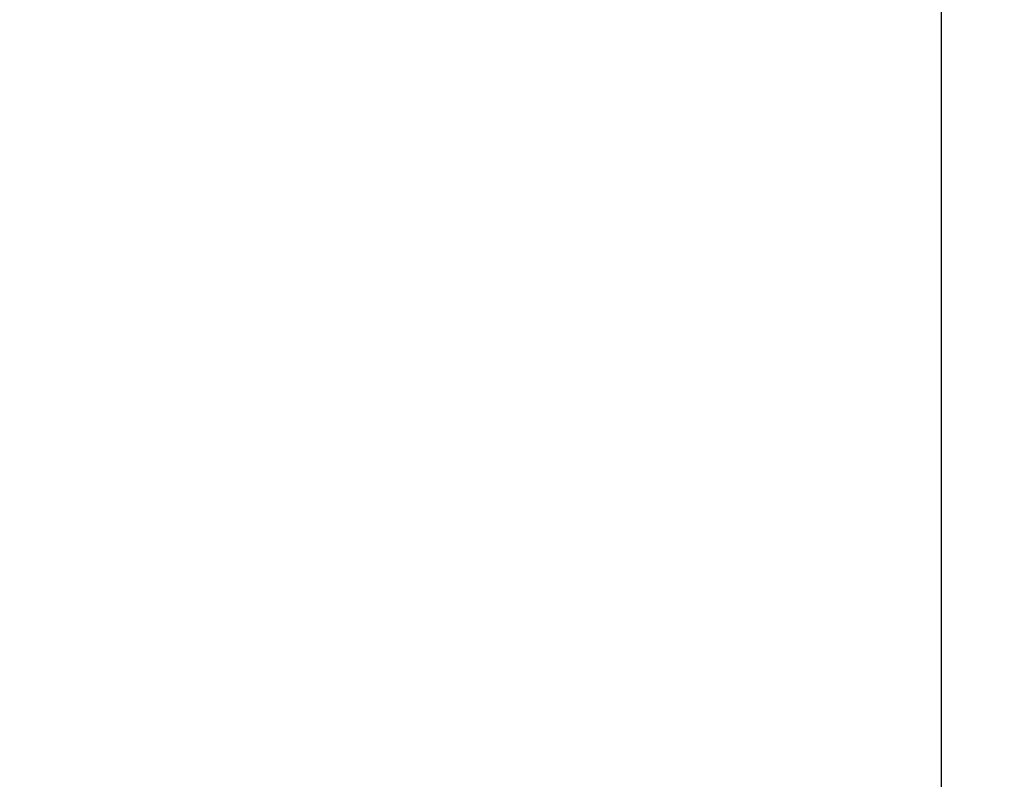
# Model space of a CAD drawing. Header units: inches. Extents: x -77 to 299, y -110 to 144.
# Tile 58 of 138: x 5.63268 to 5.64257, y -38.97022 to -38.9626. Entities that reach past the tile are written whole.
import ezdxf

# ---------------------------------------------------------------- set-up
doc = ezdxf.new("R2010")
doc.units = ezdxf.units.IN
doc.header["$MEASUREMENT"] = 0
doc.layers.get('DEFPOINTS').update_dxf_attribs({"color": 8})
doc.layers.add('MFB-M-S', color=8, linetype='Continuous')
doc.layers.add('SVD-M-D', color=42, linetype='Continuous')
doc.styles.get("Standard").update_dxf_attribs({"font": 'txt.shx'})
doc.dimstyles.get("Standard").update_dxf_attribs({"dimtxt": 0.18, "dimasz": 0.18, "dimexe": 0.18, "dimexo": 0.0625, "dimgap": 0.09, "dimtad": 0, "dimtih": 1, "dimtoh": 1, "dimdec": 4, "dimzin": 0, "dimdsep": 46, "dimtxsty": 'Standard', "dimcen": 0.09, "dimadec": 0, "dimazin": 0, "dimtfac": 1, "dimtdec": 4, "dimtofl": 0, "dimtmove": 0, "dimatfit": 3, "dimfxl": 0, "dimtolj": 1, "dimtzin": 0, "dimarcsym": 0})

# ---------------------------------------------------------------- blocks, each defined once
blk = doc.blocks.new('*D823')
at = {"layer": 'DEFPOINTS', "color": 0}
for p in [(5.1919382, -25.2735573), (21.2299676, -38.2735573), (21.2299676, -38.4636047)]:
    blk.add_point(p, dxfattribs=at)
at = {"layer": 'SVD-M-D', "color": 0, "lineweight": -2}
blk.add_line((21.2299676, -38.3048073), (21.2299676, -38.4636047), dxfattribs=at)
at = {"layer": 'SVD-M-D', "color": 0, "insert": (21.2299676, -38.7486047), "char_height": 0.09, "attachment_point": 5, "rotation": 90}
blk.add_mtext('\\A1;16.0380', dxfattribs=at)

msp = doc.modelspace()

# ---------------------------------------------------------------- linework, layer by layer
at = {"layer": 'MFB-M-S'}
msp.add_lwpolyline([(4.2519382, -36.3235525), (4.2519382, -39.4735573), (5.6419382, -39.4735573), (5.6419382, -38.3485573), (5.1419729, -38.3485573), (5.1419729, -36.3235525)], close=True, dxfattribs=at)

# ---------------------------------------------------------------- dimensions: what is measured, and where the dimension line sits
at = {"layer": 'SVD-M-D'}
dim = msp.add_ordinate_dim(feature_location=(21.2299676, -38.2735573), offset=(0, -0.1900474), dtype=1, origin=(5.1919382, -25.2735573), dimstyle='Standard', override={"dimscale": 0.5}, dxfattribs=at)
dim.commit()
dim.dimension.update_dxf_attribs({"geometry": '*D823', "text_midpoint": (21.2299676, -38.7486047)})

doc.saveas('drawing.dxf')
